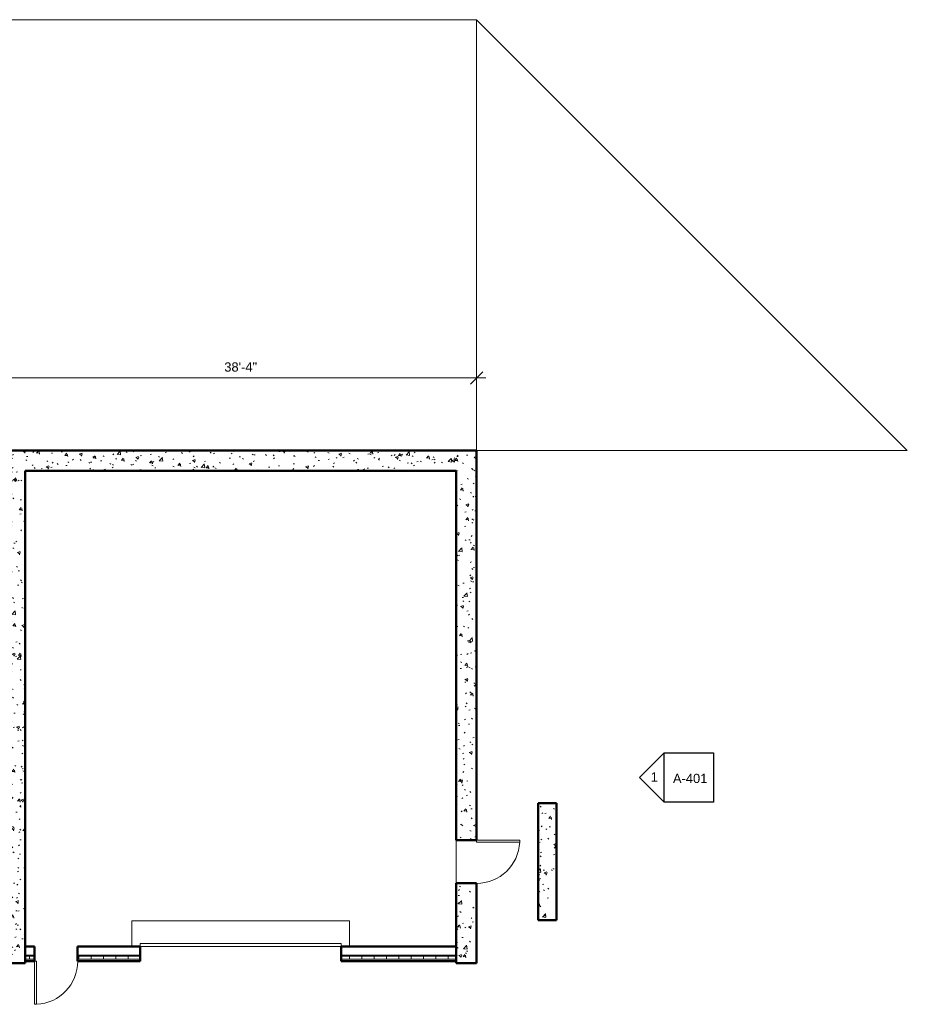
# Model space of a CAD drawing. Header units: inches. Extents: x 19734 to 55197, y -1945 to 10268.
# Tile 9 of 53: x 23258 to 24124, y 1092 to 2052. Entities that reach past the tile are written whole.
import ezdxf

# ---------------------------------------------------------------- set-up
doc = ezdxf.new("R2010")
doc.units = ezdxf.units.IN
doc.header["$MEASUREMENT"] = 0
doc.linetypes.add('Dash', pattern=[0.25, 0.125, -0.125])
for name, color, linetype, lineweight in [('A-ANNO-DIMS', 7, 'Continuous', 9), ('E-REF-BAKGND', 7, 'Continuous', 9), ('E-RSM-ARC', 7, 'Dash', 15), ('G-ANNO-SYMB', 7, 'Continuous', 30)]:
    doc.layers.add(name, color=color, linetype=linetype, lineweight=lineweight)
doc.layers.add('E-NPLT', color=7, linetype='Continuous', lineweight=0, plot=False)
doc.styles.add('Arial', font='arial.ttf', dxfattribs={"height": 0.125})
doc.styles.add('Arial_1', font='arial.ttf', dxfattribs={"height": 9})
doc.dimstyles.new('Linear_-_3_32__Arial', dxfattribs={"dimscale": 12, "dimtxt": 9.182335, "dimasz": 1, "dimexe": 0.75, "dimexo": 0.5, "dimgap": 0.5, "dimtad": 1, "dimdec": 5, "dimrnd": 0.03125, "dimzin": 1, "dimdsep": 46, "dimlunit": 4, "dimtxsty": 'Arial_1', "dimblk1": 'OBLIQUE', "dimblk2": 'OBLIQUE', "dimsah": 1, "dimcen": 0.09, "dimdle": 0.75, "dimazin": 0, "dimtfac": 1, "dimtdec": 4, "dimtix": 1, "dimtmove": 0, "dimatfit": 3, "dimfxl": 1, "dimtvp": 1, "dimtfill": 1, "dimfrac": 2, "dimtolj": 1, "dimtzin": 0, "dimarcsym": 2})
pattern_1 = [(50, (0, 0), (27.5427, -2.40992), [2.88, -31.68]), (355, (0, 0), (-5.32784, 28.88427), [2.304, -25.344]), (100.451, (2.295, -0.2), (22.21532, 26.47393), [2.448, -26.924]), (46.184, (0, 7.68), (40.98187, -6.35642), [4.32, -47.52]), (96.636, (3.415, 7.15), (35.89075, 37.4062), [3.671, -40.386]), (351.184, (0, 7.68), (35.89097, 37.4062), [3.456, -38.016]), (21, (3.84, 5.76), (22.92104, -15.46073), [2.88, -31.68]), (326, (3.84, 5.76), (9.34353, 27.84574), [2.304, -25.344]), (71.451, (5.75, 4.472), (32.26477, 12.38442), [2.448, -26.924]), (37.5, (0, 0), (0.466855, 12.782707), [1.267, -23.77, 1.267, -24.461, -25.44]), (37.5, (0, 0), (0.466855, 12.782707), [-50.765, 1.267, -24.173]), (7.5, (0, 0), (10.10159, 15.14509), [1.267, -13.402, 1.267, -23.194, -9.696]), (7.5, (0, 0), (10.10159, 15.14509), [-39.13, 1.267, -8.429]), (327.5, (-8.563, 0), (20.49916, -0.86578), [1.267, -8.333, 1.267, -28.685, -39.744]), (327.5, (-8.563, 0), (20.49916, -0.86578), [-39.552, 1.267, -38.477]), (317.5, (-12.403, 0), (22.39478, 3.84429), [1.267, -11.213, 1.267, -18.624, -28.224]), (317.5, (-12.403, 0), (22.39478, 3.84429), [-32.371, 1.267, -26.957])]

# ---------------------------------------------------------------- blocks, each defined once
blk = doc.blocks.new('Door-Overhead-Rolling - 196__ x 196__-386396-ARCHITECTURAL FLOOR PLAN')
at = {"layer": 'E-REF-BAKGND'}
for p, q in [((-106, -7.125), (-106, -32.125)), ((98, -7.125), (-98, -7.125)), ((-98, -7.125), (-98, -10.125)), ((98, -10.125), (98, -7.125)), ((106, -7.125), (106, -32.125)), ((-98, -10.125), (98, -10.125)), ((-106, -32.125), (106, -32.125))]:
    blk.add_line(p, q, dxfattribs=at)
blk = doc.blocks.new('Single-Flush - 42_ x 84_-386433-ARCHITECTURAL FLOOR PLAN')
at = {"layer": 'E-REF-BAKGND'}
for p, q in [((19, 7.12), (19, 49.14)), ((21, 49.14), (19, 49.14)), ((21, 7.12), (21, 49.14)), ((21, 7.12), (19, 7.12))]:
    blk.add_line(p, q, dxfattribs=at)
blk.add_arc((21, 7.12), 42.07, 92.72508, 180, dxfattribs=at)
blk = doc.blocks.new('Single-Flush - 42_ x 84_-356942-ARCHITECTURAL FLOOR PLAN')
at = {"layer": 'E-REF-BAKGND'}
for p, q in [((19, -10), (19, -52.02)), ((21, -10), (19, -10)), ((21, -10), (21, -52.02)), ((21, -52.02), (19, -52.02))]:
    blk.add_line(p, q, dxfattribs=at)
blk.add_arc((21, -10), 42.07, 180, 267.27492, dxfattribs=at)
blk = doc.blocks.new('Elevation - Detail Number-93309-ARCHITECTURAL FLOOR PLAN')
at = {"layer": 'G-ANNO-SYMB'}
for p, q in [((-0.25, -0.25), (-0.25, 0.25)), ((-0.25, 0.25), (0.25, 0.25)), ((0.25, 0.25), (0.25, -0.25)), ((0.25, -0.25), (-0.25, -0.25))]:
    blk.add_line(p, q, dxfattribs=at)
blk = doc.blocks.new('Elevation - Detail Number-93036-ARCHITECTURAL FLOOR PLAN')
at = {"layer": 'G-ANNO-SYMB'}
for p, q in [((0, 0.25), (-0.25, 0)), ((0.25, 0), (0, 0.25)), ((-0.25, 0), (0.25, 0))]:
    blk.add_line(p, q, dxfattribs=at)
blk = doc.blocks.new('_Oblique')
at = {"color": 0, "linetype": 'ByBlock', "lineweight": -2}
blk.add_line((-0.5, -0.5), (0.5, 0.5), dxfattribs=at)
blk = doc.blocks.new('DIMBLOCK29-ARCHITECTURAL FLOOR PLAN')
at = {"layer": 'A-ANNO-DIMS', "color": 0, "lineweight": -2, "transparency": 16777216}
for p, q in [((-2511.59, 2773.21), (-2511.59, 2846.92)), ((-2051.59, 2773.21), (-2051.59, 2846.92)), ((-2520.59, 2837.92), (-2042.59, 2837.92))]:
    blk.add_line(p, q, dxfattribs=at)
at = {"layer": 'Defpoints', "color": 0, "transparency": 16777216}
for p in [(-2051.59, 2837.92), (-2511.59, 2767.21), (-2051.59, 2767.21)]:
    blk.add_point(p, dxfattribs=at)
at = {"layer": 'A-ANNO-DIMS', "color": 0, "lineweight": -2, "transparency": 16777216, "xscale": 12, "yscale": 12, "zscale": 12, "rotation": 180}
blk.add_blockref('_Oblique', (-2511.59, 2837.92), dxfattribs=at)
at = {"layer": 'A-ANNO-DIMS', "color": 0, "lineweight": -2, "transparency": 16777216, "xscale": 12, "yscale": 12, "zscale": 12}
blk.add_blockref('_Oblique', (-2051.59, 2837.92), dxfattribs=at)
at = {"layer": 'A-ANNO-DIMS', "color": 0, "transparency": 16777216, "insert": (-2281.59, 2848.52), "char_height": 9, "width": 46.7875, "attachment_point": 5, "style": 'Arial', "bg_fill": 3, "box_fill_scale": 1.25, "bg_fill_color": 256, "bg_fill_true_color": 13158600, "bg_fill_transparency": 0}
blk.add_mtext('\\A1;38\'-4"', dxfattribs=at)
blk = doc.blocks.new('ANG M&I Facility_Floor Plan_11142023')
at = {"layer": 'E-REF-BAKGND', "lineweight": 9}
h = blk.add_hatch(dxfattribs=at)
h.set_pattern_fill('FP_1', color=256, style=0, pattern_type=2)
h.set_pattern_definition(pattern_1)
h.paths.add_polyline_path([(-2511.592605, 2267.21331), (-2491.592605, 2267.21331), (-2491.592605, 2767.21331), (-2511.592605, 2767.21331), (-2511.592605, 2269.84064)])
h = blk.add_hatch(dxfattribs=at)
h.set_pattern_fill('FP_1', color=256, style=0, pattern_type=2)
h.set_pattern_definition(pattern_1)
h.paths.add_polyline_path([(-2071.592605, 2747.21331), (-2051.592605, 2747.21331), (-2051.592605, 2767.21331), (-2491.592605, 2767.21331), (-2491.592605, 2747.21331)])
h = blk.add_hatch(dxfattribs=at)
h.set_pattern_fill('FP_1', color=256, style=0, pattern_type=2)
h.set_pattern_definition(pattern_1)
h.paths.add_polyline_path([(-2071.592605, 2267.21331), (-2051.592605, 2267.21331), (-2051.592605, 2345.21331), (-2071.592605, 2345.21331)])
h.paths.add_polyline_path([(-2071.592605, 2387.21331), (-2051.592605, 2387.21331), (-2051.592605, 2747.21331), (-2071.592605, 2747.21331), (-2071.592605, 2511.542655)])
h = blk.add_hatch(dxfattribs=at)
h.set_pattern_fill('FP_1', color=256, style=0, pattern_type=2)
h.set_pattern_definition(pattern_1)
h.paths.add_polyline_path([(-1973.592605, 2309.21331), (-1973.592605, 2423.21331), (-1991.592605, 2423.21331), (-1991.592605, 2309.21331)])
h = blk.add_hatch(dxfattribs=at)
h.set_pattern_fill('FP_3', color=256, style=0, pattern_type=2)
h.set_pattern_definition([(0, (0, 0), (0, 12), []), (90, (0, 0), (-12, 7e-16), [])])
h.paths.add_polyline_path([(-2491.592605, 2271.21331), (-2482.592605, 2271.21331), (-2482.592605, 2274.21331), (-2491.592605, 2274.21331)])
h.paths.add_polyline_path([(-2439.696758, 2271.21331), (-2379.592605, 2271.21331), (-2379.592605, 2274.21331), (-2440.592605, 2274.21331), (-2440.592605, 2271.21331)])
h.paths.add_polyline_path([(-2183.592605, 2271.21331), (-2071.592605, 2271.21331), (-2071.592605, 2274.21331), (-2183.592605, 2274.21331)])
at = {"layer": 'E-REF-BAKGND', "lineweight": 50}
for p, q in [((-2051.592605, 2767.21331), (-2511.592605, 2767.21331)), ((-2051.592605, 2387.21331), (-2051.592605, 2767.21331)), ((-2491.592605, 2267.21331), (-2491.592605, 2747.21331)), ((-2491.592605, 2747.21331), (-2071.592605, 2747.21331)), ((-2071.592605, 2747.21331), (-2071.592605, 2387.21331)), ((-1973.592605, 2423.21331), (-1991.592605, 2423.21331)), ((-1991.592605, 2423.21331), (-1991.592605, 2309.21331)), ((-1973.592605, 2309.21331), (-1973.592605, 2423.21331)), ((-2071.592605, 2387.21331), (-2051.592605, 2387.21331)), ((-2051.592605, 2345.21331), (-2071.592605, 2345.21331)), ((-2071.592605, 2345.21331), (-2071.592605, 2267.21331)), ((-2051.592605, 2267.21331), (-2051.592605, 2345.21331)), ((-1991.592605, 2309.21331), (-1973.592605, 2309.21331)), ((-2482.592605, 2283.46331), (-2491.592605, 2283.46331)), ((-2482.592605, 2269.21331), (-2482.592605, 2283.46331)), ((-2379.592605, 2283.46331), (-2440.592605, 2283.46331)), ((-2440.592605, 2283.46331), (-2440.592605, 2269.21331)), ((-2379.592605, 2269.21331), (-2379.592605, 2283.46331)), ((-2071.592605, 2283.46331), (-2183.592605, 2283.46331)), ((-2183.592605, 2283.46331), (-2183.592605, 2269.21331)), ((-2511.592605, 2267.21331), (-2491.592605, 2267.21331)), ((-2491.592605, 2269.21331), (-2482.592605, 2269.21331)), ((-2440.592605, 2269.21331), (-2379.592605, 2269.21331)), ((-2183.592605, 2269.21331), (-2071.592605, 2269.21331)), ((-2071.592605, 2267.21331), (-2051.592605, 2267.21331))]:
    blk.add_line(p, q, dxfattribs=at)
at = {"layer": 'E-REF-BAKGND'}
for p, q in [((-2071.592605, 2345.21331), (-2071.592605, 2387.21331)), ((-2491.592605, 2282.96331), (-2482.592605, 2282.96331)), ((-2440.592605, 2282.96331), (-2379.592605, 2282.96331)), ((-2183.592605, 2282.96331), (-2071.592605, 2282.96331)), ((-2491.592605, 2274.96331), (-2482.592605, 2274.96331)), ((-2491.592605, 2274.21331), (-2482.592605, 2274.21331)), ((-2491.592605, 2271.21331), (-2482.592605, 2271.21331)), ((-2440.592605, 2274.96331), (-2379.592605, 2274.96331)), ((-2440.592605, 2274.21331), (-2379.592605, 2274.21331)), ((-2440.592605, 2271.21331), (-2379.592605, 2271.21331)), ((-2183.592605, 2274.96331), (-2071.592605, 2274.96331)), ((-2183.592605, 2274.21331), (-2071.592605, 2274.21331)), ((-2183.592605, 2271.21331), (-2071.592605, 2271.21331))]:
    blk.add_line(p, q, dxfattribs=at)
for name, p, rotation in [('Single-Flush - 42_ x 84_-356942-ARCHITECTURAL FLOOR PLAN', (-2061.592605, 2366.21331), 89.99999999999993), ('Door-Overhead-Rolling - 196__ x 196__-386396-ARCHITECTURAL FLOOR PLAN', (-2281.592605, 2276.33831), 180), ('Single-Flush - 42_ x 84_-386433-ARCHITECTURAL FLOOR PLAN', (-2461.592605, 2276.33831), 180)]:
    blk.add_blockref(name, p, dxfattribs=dict(at, rotation=rotation))
at = {"layer": 'G-ANNO-SYMB', "xscale": 95.99999999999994, "yscale": 95.99999999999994, "zscale": 95.99999999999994, "rotation": 90}
blk.add_blockref('Elevation - Detail Number-93036-ARCHITECTURAL FLOOR PLAN', (-1868.698427, 2448.392887), dxfattribs=at)
at = {"layer": 'G-ANNO-SYMB', "xscale": 95.99999999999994, "yscale": 95.99999999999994, "zscale": 95.99999999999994}
blk.add_blockref('Elevation - Detail Number-93309-ARCHITECTURAL FLOOR PLAN', (-1844.698427, 2448.392887), dxfattribs=at)
at = {"layer": 'G-ANNO-SYMB', "char_height": 9, "attachment_point": 1, "style": 'Arial'}
for s, insert, width in [('1', (-1881.782516, 2453.417568), 8.484), ('A-401', (-1860.108732, 2451.945832), 40.905)]:
    blk.add_mtext(s, dxfattribs=dict(at, insert=insert, width=width))
at = {"layer": 'A-ANNO-DIMS'}
dim = blk.add_linear_dim(base=(-2051.592605, 2837.923706), p1=(-2511.592605, 2767.21331), p2=(-2051.592605, 2767.21331), dimstyle='Linear_-_3_32__Arial', override={"dimpost": '<>', "dimfxl": 460}, dxfattribs=at)
dim.commit()
dim.dimension.update_dxf_attribs({"geometry": 'DIMBLOCK29-ARCHITECTURAL FLOOR PLAN', "text_midpoint": (-2281.592605, 2848.521932)})

msp = doc.modelspace()

# ---------------------------------------------------------------- linework, layer by layer
at = {"layer": 'E-NPLT'}
for p, q in [((22475.82781, 2052.04759), (23703.82781, 2052.04759)), ((23703.82781, 1632.04759), (23703.82781, 2052.04759)), ((24123.82781, 1632.04759), (23703.82781, 2052.04759)), ((23703.82781, 1632.04759), (24123.82781, 1632.04759))]:
    msp.add_line(p, q, dxfattribs=at)

# ---------------------------------------------------------------- next in the draw order: block references
at = {"layer": 'E-RSM-ARC'}
msp.add_blockref('ANG M&I Facility_Floor Plan_11142023', (25755.42041, -1135.16572), dxfattribs=at)

doc.saveas('drawing.dxf')
